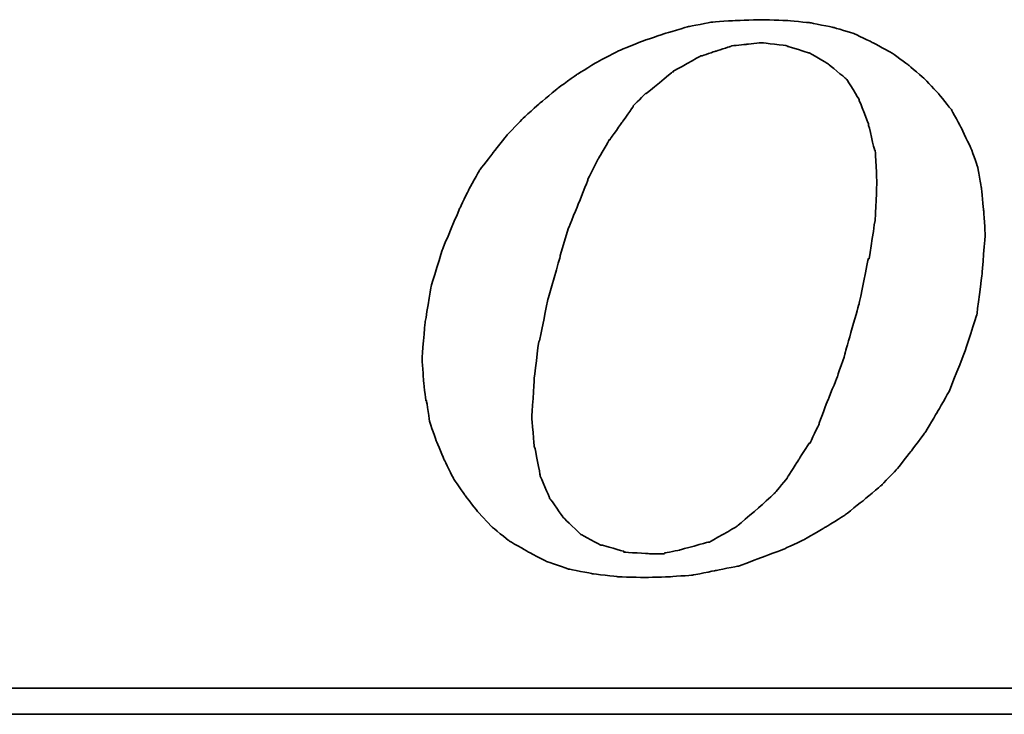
# Model space of a CAD drawing. Header units: millimetres. Extents: x 856 to 1271, y 121 to 254.
# Tile 33 of 51: x 1168.31 to 1173.12, y 160.51 to 163.9. Entities that reach past the tile are written whole.
import ezdxf

# ---------------------------------------------------------------- set-up
doc = ezdxf.new("R2010")
doc.units = ezdxf.units.MM
doc.layers.add('DIM', color=4, linetype='CONTINUOUS')
doc.layers.add('layer 1', color=7, linetype='CONTINUOUS')

# ---------------------------------------------------------------- blocks, each defined once
blk = doc.blocks.new('TBI MOTION logo(完整正式版)')
at = {"layer": 'layer 1', "color": 22, "lineweight": 35}
for points, knots in [([(-11.34375, -6.98375), (-11.34375, -6.98375), (-10.91375, -7.43875), (-10.91375, -7.43875), (-10.91375, -7.43875), (-10.91375, -7.43875), (-10.38625, -7.87125), (-10.38625, -7.87125), (-10.38625, -7.87125), (-10.38625, -7.87125), (-9.81125, -8.20375), (-9.81125, -8.20375), (-9.81125, -8.20375), (-9.81125, -8.20375), (-9.21125, -8.51875), (-9.21125, -8.51875), (-9.21125, -8.51875), (-9.21125, -8.51875), (-8.51625, -8.75875), (-8.51625, -8.75875), (-8.51625, -8.75875), (-8.51625, -8.75875), (-7.77125, -8.90375), (-7.77125, -8.90375), (-7.77125, -8.90375), (-7.77125, -8.90375), (-6.97875, -8.99875), (-6.97875, -8.99875), (-6.97875, -8.99875), (-6.97875, -8.99875), (-6.14125, -9.02375), (-6.14125, -9.02375), (-6.14125, -9.02375), (-6.14125, -9.02375), (-5.37125, -8.99875), (-5.37125, -8.99875), (-5.37125, -8.99875), (-5.37125, -8.99875), (-4.65375, -8.94875), (-4.65375, -8.94875), (-4.65375, -8.94875), (-4.65375, -8.94875), (-3.93375, -8.80625), (-3.93375, -8.80625), (-3.93375, -8.80625), (-3.93375, -8.80625), (-3.21375, -8.66375), (-3.21375, -8.66375), (-3.21375, -8.66375), (-3.21375, -8.66375), (-2.49375, -8.39875), (-2.49375, -8.39875), (-2.49375, -8.39875), (-2.49375, -8.39875), (-1.79875, -8.13375), (-1.79875, -8.13375), (-1.79875, -8.13375), (-1.79875, -8.13375), (-1.17375, -7.84375), (-1.17375, -7.84375), (-1.17375, -7.84375), (-1.17375, -7.84375), (-0.52375, -7.46375), (-0.52375, -7.46375), (-0.52375, -7.46375), (-0.52375, -7.46375), (0.10124, -7.07875), (0.10124, -7.07875), (0.10124, -7.07875), (0.10124, -7.07875), (0.67625, -6.62375), (0.67625, -6.62375), (0.67625, -6.62375), (0.67625, -6.62375), (1.24874, -6.14375), (1.24874, -6.14375), (1.24874, -6.14375), (1.24874, -6.14375), (1.72874, -5.64125), (1.72874, -5.64125), (1.72874, -5.64125), (1.72874, -5.64125), (2.18624, -5.06375), (2.18624, -5.06375), (2.18624, -5.06375), (2.18624, -5.06375), (2.61625, -4.48874), (2.61625, -4.48874), (2.61625, -4.48874), (2.61625, -4.48874), (3.00125, -3.83874), (3.00125, -3.83874), (3.00125, -3.83874), (3.00125, -3.83874), (3.36124, -3.21374), (3.36124, -3.21374), (3.36124, -3.21374), (3.36124, -3.21374), (3.84374, -1.99125), (3.84374, -1.99125), (3.84374, -1.99125), (3.84374, -1.99125), (4.22625, -0.81875), (4.22625, -0.81875), (4.22625, -0.81875), (4.22625, -0.81875), (4.39125, 0.45624), (4.39125, 0.45624), (4.39125, 0.45624), (4.39125, 0.45624), (4.48874, 1.70124), (4.48874, 1.70124), (4.48874, 1.70124), (4.48874, 1.70124), (4.43874, 2.44625), (4.43874, 2.44625), (4.43874, 2.44625), (4.43874, 2.44625), (4.36874, 3.14125), (4.36874, 3.14125), (4.36874, 3.14125), (4.36874, 3.14125), (4.25125, 3.81125), (4.25125, 3.81125), (4.25125, 3.81125), (4.25125, 3.81125), (4.03124, 4.41125), (4.03124, 4.41125), (4.03124, 4.41125), (4.03124, 4.41125), (3.74374, 5.01125), (3.74374, 5.01125), (3.74374, 5.01125), (3.74374, 5.01125), (3.43124, 5.58875), (3.43124, 5.58875), (3.43124, 5.58875), (3.43124, 5.58875), (3.02625, 6.09125), (3.02625, 6.09125), (3.02625, 6.09125), (3.02625, 6.09125), (2.59374, 6.54875), (2.59374, 6.54875), (2.59374, 6.54875), (2.59374, 6.54875), (2.09124, 6.98125), (2.09124, 6.98125), (2.09124, 6.98125), (2.09124, 6.98125), (1.56124, 7.36625), (1.56124, 7.36625), (1.56124, 7.36625), (1.56124, 7.36625), (0.98624, 7.67625), (0.98624, 7.67625), (0.98624, 7.67625), (0.98624, 7.67625), (0.38624, 7.96375), (0.38624, 7.96375), (0.38624, 7.96375), (0.38624, 7.96375), (-0.25875, 8.15625), (-0.25875, 8.15625), (-0.25875, 8.15625), (-0.25875, 8.15625), (-0.98125, 8.30125), (-0.98125, 8.30125), (-0.98125, 8.30125), (-0.98125, 8.30125), (-1.70124, 8.37125), (-1.70124, 8.37125), (-1.70124, 8.37125), (-1.70124, 8.37125), (-2.49375, 8.39624), (-2.49375, 8.39624), (-2.49375, 8.39624), (-2.49375, 8.39624), (-3.28625, 8.37125), (-3.28625, 8.37125), (-3.28625, 8.37125), (-3.28625, 8.37125), (-4.05125, 8.32125), (-4.05125, 8.32125), (-4.05125, 8.32125), (-4.05125, 8.32125), (-4.77375, 8.18125), (-4.77375, 8.18125), (-4.77375, 8.18125), (-4.77375, 8.18125), (-5.51625, 7.96375), (-5.51625, 7.96375), (-5.51625, 7.96375), (-5.51625, 7.96375), (-6.21125, 7.72625), (-6.21125, 7.72625), (-6.21125, 7.72625), (-6.21125, 7.72625), (-6.92875, 7.43625), (-6.92875, 7.43625), (-6.92875, 7.43625), (-6.92875, 7.43625), (-7.57875, 7.10125), (-7.57875, 7.10125), (-7.57875, 7.10125), (-7.57875, 7.10125), (-8.24875, 6.69125), (-8.24875, 6.69125), (-8.24875, 6.69125), (-8.24875, 6.69125), (-8.84875, 6.26125), (-8.84875, 6.26125), (-8.84875, 6.26125), (-8.84875, 6.26125), (-9.42625, 5.78125), (-9.42625, 5.78125), (-9.42625, 5.78125), (-9.42625, 5.78125), (-9.95375, 5.30125), (-9.95375, 5.30125), (-9.95375, 5.30125), (-9.95375, 5.30125), (-10.43375, 4.79624), (-10.43375, 4.79624), (-10.43375, 4.79624), (-10.43375, 4.79624), (-10.88875, 4.22125), (-10.88875, 4.22125), (-10.88875, 4.22125), (-10.88875, 4.22125), (-11.29875, 3.69375), (-11.29875, 3.69375), (-11.29875, 3.69375), (-11.29875, 3.69375), (-11.63375, 3.09125), (-11.63375, 3.09125), (-11.63375, 3.09125), (-11.63375, 3.09125), (-11.91875, 2.49625), (-11.91875, 2.49625), (-11.91875, 2.49625), (-11.91875, 2.49625), (-12.44875, 1.24625), (-12.44875, 1.24625), (-12.44875, 1.24625), (-12.44875, 1.24625), (-12.80875, 0.06874), (-12.80875, 0.06874), (-12.80875, 0.06874), (-12.80875, 0.06874), (-12.99875, -1.07875), (-12.99875, -1.07875), (-12.99875, -1.07875), (-12.99875, -1.07875), (-13.09375, -2.18375), (-13.09375, -2.18375), (-13.09375, -2.18375), (-13.09375, -2.18375), (-13.04875, -2.85375), (-13.04875, -2.85375), (-13.04875, -2.85375), (-13.04875, -2.85375), (-12.97375, -3.50375), (-12.97375, -3.50375), (-12.97375, -3.50375), (-12.97375, -3.50375), (-12.95375, -3.50375), (-12.95375, -3.50375), (-12.95375, -3.50375), (-12.95375, -3.50375), (-12.85375, -4.17375), (-12.85375, -4.17375), (-12.85375, -4.17375), (-12.85375, -4.17375), (-12.63875, -4.77624), (-12.63875, -4.77624), (-12.63875, -4.77624), (-12.63875, -4.77624), (-12.39875, -5.35125), (-12.39875, -5.35125), (-12.39875, -5.35125), (-12.39875, -5.35125), (-12.11375, -5.92875), (-12.11375, -5.92875), (-12.11375, -5.92875), (-12.11375, -5.92875), (-11.75375, -6.45375), (-11.75375, -6.45375), (-11.75375, -6.45375), (-11.75375, -6.45375), (-11.34375, -6.98375), (-11.34375, -6.98375)], [0, 0, 0, 0, 0.01369863, 0.01369863, 0.01369863, 0.01369864, 0.02739726, 0.02739726, 0.02739726, 0.02739727, 0.04109589, 0.04109589, 0.04109589, 0.0410959, 0.05479452, 0.05479452, 0.05479452, 0.05479453, 0.06849315, 0.06849315, 0.06849315, 0.06849316, 0.08219178, 0.08219178, 0.08219178, 0.08219179, 0.09589041, 0.09589041, 0.09589041, 0.09589042, 0.10958904, 0.10958904, 0.10958904, 0.10958905, 0.12328767, 0.12328767, 0.12328767, 0.12328768, 0.1369863, 0.1369863, 0.1369863, 0.13698631, 0.15068493, 0.15068493, 0.15068493, 0.15068494, 0.16438356, 0.16438356, 0.16438356, 0.16438357, 0.17808219, 0.17808219, 0.17808219, 0.1780822, 0.19178082, 0.19178082, 0.19178082, 0.19178083, 0.20547945, 0.20547945, 0.20547945, 0.20547946, 0.21917808, 0.21917808, 0.21917808, 0.21917809, 0.23287671, 0.23287671, 0.23287671, 0.23287672, 0.24657534, 0.24657534, 0.24657534, 0.24657535, 0.26027397, 0.26027397, 0.26027397, 0.26027398, 0.2739726, 0.2739726, 0.2739726, 0.27397261, 0.28767123, 0.28767123, 0.28767123, 0.28767124, 0.30136986, 0.30136986, 0.30136986, 0.30136987, 0.31506849, 0.31506849, 0.31506849, 0.3150685, 0.32876712, 0.32876712, 0.32876712, 0.32876713, 0.34246575, 0.34246575, 0.34246575, 0.34246576, 0.35616438, 0.35616438, 0.35616438, 0.35616439, 0.36986301, 0.36986301, 0.36986301, 0.36986302, 0.38356164, 0.38356164, 0.38356164, 0.38356165, 0.39726027, 0.39726027, 0.39726027, 0.39726028, 0.4109589, 0.4109589, 0.4109589, 0.41095891, 0.42465753, 0.42465753, 0.42465753, 0.42465754, 0.43835616, 0.43835616, 0.43835616, 0.43835617, 0.45205479, 0.45205479, 0.45205479, 0.4520548, 0.46575342, 0.46575342, 0.46575342, 0.46575343, 0.47945205, 0.47945205, 0.47945205, 0.47945206, 0.49315068, 0.49315068, 0.49315068, 0.49315069, 0.50684932, 0.50684932, 0.50684932, 0.50684933, 0.52054795, 0.52054795, 0.52054795, 0.52054796, 0.53424658, 0.53424658, 0.53424658, 0.53424659, 0.54794521, 0.54794521, 0.54794521, 0.54794522, 0.56164384, 0.56164384, 0.56164384, 0.56164385, 0.57534247, 0.57534247, 0.57534247, 0.57534248, 0.5890411, 0.5890411, 0.5890411, 0.58904111, 0.60273973, 0.60273973, 0.60273973, 0.60273974, 0.61643836, 0.61643836, 0.61643836, 0.61643837, 0.63013699, 0.63013699, 0.63013699, 0.630137, 0.64383562, 0.64383562, 0.64383562, 0.64383563, 0.65753425, 0.65753425, 0.65753425, 0.65753426, 0.67123288, 0.67123288, 0.67123288, 0.67123289, 0.68493151, 0.68493151, 0.68493151, 0.68493152, 0.69863014, 0.69863014, 0.69863014, 0.69863015, 0.71232877, 0.71232877, 0.71232877, 0.71232878, 0.7260274, 0.7260274, 0.7260274, 0.72602741, 0.73972603, 0.73972603, 0.73972603, 0.73972604, 0.75342466, 0.75342466, 0.75342466, 0.75342467, 0.76712329, 0.76712329, 0.76712329, 0.7671233, 0.78082192, 0.78082192, 0.78082192, 0.78082193, 0.79452055, 0.79452055, 0.79452055, 0.79452056, 0.80821918, 0.80821918, 0.80821918, 0.80821919, 0.82191781, 0.82191781, 0.82191781, 0.82191782, 0.83561644, 0.83561644, 0.83561644, 0.83561645, 0.84931507, 0.84931507, 0.84931507, 0.84931508, 0.8630137, 0.8630137, 0.8630137, 0.86301371, 0.87671233, 0.87671233, 0.87671233, 0.87671234, 0.89041096, 0.89041096, 0.89041096, 0.89041097, 0.90410959, 0.90410959, 0.90410959, 0.9041096, 0.91780822, 0.91780822, 0.91780822, 0.91780823, 0.93150685, 0.93150685, 0.93150685, 0.93150686, 0.94520548, 0.94520548, 0.94520548, 0.94520549, 0.95890411, 0.95890411, 0.95890411, 0.95890412, 0.97260274, 0.97260274, 0.97260274, 0.97260275, 0.98630137, 0.98630137, 0.98630137, 0.98630138, 1, 1, 1, 1]), ([(-8.77875, 1.03124), (-8.77875, 1.03124), (-8.51625, 1.89625), (-8.51625, 1.89625), (-8.51625, 1.89625), (-8.51625, 1.89625), (-8.20375, 2.66375), (-8.20375, 2.66375), (-8.20375, 2.66375), (-8.20375, 2.66375), (-7.91625, 3.38125), (-7.91625, 3.38125), (-7.91625, 3.38125), (-7.91625, 3.38125), (-7.91625, 3.40624), (-7.91625, 3.40624), (-7.91625, 3.40624), (-7.91625, 3.40624), (-7.57875, 4.07624), (-7.57875, 4.07624), (-7.57875, 4.07624), (-7.57875, 4.07624), (-7.24375, 4.65125), (-7.24375, 4.65125), (-7.24375, 4.65125), (-7.24375, 4.65125), (-7.21875, 4.65125), (-7.21875, 4.65125), (-7.21875, 4.65125), (-7.21875, 4.65125), (-7.21875, 4.67624), (-7.21875, 4.67624), (-7.21875, 4.67624), (-7.21875, 4.67624), (-6.83625, 5.20375), (-6.83625, 5.20375), (-6.83625, 5.20375), (-6.83625, 5.20375), (-6.49875, 5.68625), (-6.49875, 5.68625), (-6.49875, 5.68625), (-6.49875, 5.68625), (-6.49875, 5.70625), (-6.49875, 5.70625), (-6.49875, 5.70625), (-6.49875, 5.70625), (-6.11625, 6.09125), (-6.11625, 6.09125), (-6.11625, 6.09125), (-6.11625, 6.09125), (-6.09125, 6.09125), (-6.09125, 6.09125), (-6.09125, 6.09125), (-6.09125, 6.09125), (-5.27375, 6.76625), (-5.27375, 6.76625), (-5.27375, 6.76625), (-5.27375, 6.76625), (-5.24875, 6.76625), (-5.24875, 6.76625), (-5.24875, 6.76625), (-5.24875, 6.76625), (-5.24875, 6.78625), (-5.24875, 6.78625), (-5.24875, 6.78625), (-5.24875, 6.78625), (-4.38875, 7.26624), (-4.38875, 7.26624), (-4.38875, 7.26624), (-4.38875, 7.26624), (-4.36125, 7.26624), (-4.36125, 7.26624), (-4.36125, 7.26624), (-4.36125, 7.26624), (-3.93375, 7.41125), (-3.93375, 7.41125), (-3.93375, 7.41125), (-3.93375, 7.41125), (-3.47375, 7.55625), (-3.47375, 7.55625), (-3.47375, 7.55625), (-3.47375, 7.55625), (-3.45375, 7.55625), (-3.45375, 7.55625), (-3.45375, 7.55625), (-3.45375, 7.55625), (-3.42875, 7.58124), (-3.42875, 7.58124), (-3.42875, 7.58124), (-3.42875, 7.58124), (-2.97375, 7.62625), (-2.97375, 7.62625), (-2.97375, 7.62625), (-2.97375, 7.62625), (-2.49375, 7.67625), (-2.49375, 7.67625), (-2.49375, 7.67625), (-2.49375, 7.67625), (-2.46875, 7.67625), (-2.46875, 7.67625), (-2.46875, 7.67625), (-2.46875, 7.67625), (-1.70124, 7.58124), (-1.70124, 7.58124), (-1.70124, 7.58124), (-1.70124, 7.58124), (-1.67875, 7.55625), (-1.67875, 7.55625), (-1.67875, 7.55625), (-1.67875, 7.55625), (-1.65375, 7.55625), (-1.65375, 7.55625), (-1.65375, 7.55625), (-1.65375, 7.55625), (-1.03125, 7.36625), (-1.03125, 7.36625), (-1.03125, 7.36625), (-1.03125, 7.36625), (-1.00625, 7.36625), (-1.00625, 7.36625), (-1.00625, 7.36625), (-1.00625, 7.36625), (-0.43124, 7.02624), (-0.43124, 7.02624), (-0.43124, 7.02624), (-0.43124, 7.02624), (-0.40625, 7.00624), (-0.40625, 7.00624), (-0.40625, 7.00624), (-0.40625, 7.00624), (0.12124, 6.57124), (0.12124, 6.57124), (0.12124, 6.57124), (0.12124, 6.57124), (0.14624, 6.54875), (0.14624, 6.54875), (0.14624, 6.54875), (0.14624, 6.54875), (0.17124, 6.52375), (0.17124, 6.52375), (0.17124, 6.52375), (0.17124, 6.52375), (0.55625, 5.89875), (0.55625, 5.89875), (0.55625, 5.89875), (0.55625, 5.89875), (0.55625, 5.87625), (0.55625, 5.87625), (0.55625, 5.87625), (0.55625, 5.87625), (0.84124, 5.15625), (0.84124, 5.15625), (0.84124, 5.15625), (0.84124, 5.15625), (0.84124, 5.13125), (0.84124, 5.13125), (0.84124, 5.13125), (0.84124, 5.13125), (1.03624, 4.31875), (1.03624, 4.31875), (1.03624, 4.31875), (1.03624, 4.31875), (1.05624, 4.31875), (1.05624, 4.31875), (1.05624, 4.31875), (1.05624, 4.31875), (1.05624, 4.29125), (1.05624, 4.29125), (1.05624, 4.29125), (1.05624, 4.29125), (1.10625, 3.33125), (1.10625, 3.33125), (1.10625, 3.33125), (1.10625, 3.33125), (1.10625, 3.30875), (1.10625, 3.30875), (1.10625, 3.30875), (1.10625, 3.30875), (1.05624, 2.20624), (1.05624, 2.20624), (1.05624, 2.20624), (1.05624, 2.20624), (1.05624, 2.18124), (1.05624, 2.18124), (1.05624, 2.18124), (1.05624, 2.18124), (0.86624, 0.93624), (0.86624, 0.93624), (0.86624, 0.93624), (0.86624, 0.93624), (0.84124, 0.93624), (0.84124, 0.93624), (0.84124, 0.93624), (0.84124, 0.93624), (0.55625, -0.45874), (0.55625, -0.45874), (0.55625, -0.45874), (0.55625, -0.45874), (0.12124, -1.99125), (0.12124, -1.99125), (0.12124, -1.99125), (0.12124, -1.99125), (0.12124, -2.01874), (0.12124, -2.01874), (0.12124, -2.01874), (0.12124, -2.01874), (-0.13874, -2.78375), (-0.13874, -2.78375), (-0.13874, -2.78375), (-0.13874, -2.78375), (-0.43124, -3.50375), (-0.43124, -3.50375), (-0.43124, -3.50375), (-0.43124, -3.50375), (-0.69375, -4.19875), (-0.69375, -4.19875), (-0.69375, -4.19875), (-0.69375, -4.19875), (-0.69375, -4.22375), (-0.69375, -4.22375), (-0.69375, -4.22375), (-0.69375, -4.22375), (-0.98125, -4.82374), (-0.98125, -4.82374), (-0.98125, -4.82374), (-0.98125, -4.82374), (-1.00625, -4.82374), (-1.00625, -4.82374), (-1.00625, -4.82374), (-1.00625, -4.82374), (-1.33875, -5.35125), (-1.33875, -5.35125), (-1.33875, -5.35125), (-1.33875, -5.35125), (-1.67875, -5.87875), (-1.67875, -5.87875), (-1.67875, -5.87875), (-1.67875, -5.87875), (-1.67875, -5.90375), (-1.67875, -5.90375), (-1.67875, -5.90375), (-1.67875, -5.90375), (-2.05875, -6.35875), (-2.05875, -6.35875), (-2.05875, -6.35875), (-2.05875, -6.35875), (-2.08375, -6.38375), (-2.08375, -6.38375), (-2.08375, -6.38375), (-2.08375, -6.38375), (-2.46875, -6.74375), (-2.46875, -6.74375), (-2.46875, -6.74375), (-2.46875, -6.74375), (-3.25875, -7.41625), (-3.25875, -7.41625), (-3.25875, -7.41625), (-3.25875, -7.41625), (-3.28625, -7.43875), (-3.28625, -7.43875), (-3.28625, -7.43875), (-3.28625, -7.43875), (-4.12375, -7.91875), (-4.12375, -7.91875), (-4.12375, -7.91875), (-4.12375, -7.91875), (-4.14875, -7.91875), (-4.14875, -7.91875), (-4.14875, -7.91875), (-4.14875, -7.91875), (-4.17125, -7.91875), (-4.17125, -7.91875), (-4.17125, -7.91875), (-4.17125, -7.91875), (-5.03375, -8.15875), (-5.03375, -8.15875), (-5.03375, -8.15875), (-5.03375, -8.15875), (-5.51625, -8.25625), (-5.51625, -8.25625), (-5.51625, -8.25625), (-5.51625, -8.25625), (-5.54125, -8.27875), (-5.54125, -8.27875), (-5.54125, -8.27875), (-5.54125, -8.27875), (-5.56375, -8.27875), (-5.56375, -8.27875), (-5.56375, -8.27875), (-5.56375, -8.27875), (-5.99625, -8.27875), (-5.99625, -8.27875), (-5.99625, -8.27875), (-5.99625, -8.27875), (-6.76375, -8.23125), (-6.76375, -8.23125), (-6.76375, -8.23125), (-6.76375, -8.23125), (-6.78875, -8.23125), (-6.78875, -8.23125), (-6.78875, -8.23125), (-6.78875, -8.23125), (-6.78875, -8.20375), (-6.78875, -8.20375), (-6.78875, -8.20375), (-6.78875, -8.20375), (-7.45875, -8.01375), (-7.45875, -8.01375), (-7.45875, -8.01375), (-7.45875, -8.01375), (-7.48375, -8.01375), (-7.48375, -8.01375), (-7.48375, -8.01375), (-7.48375, -8.01375), (-7.50875, -8.01375), (-7.50875, -8.01375), (-7.50875, -8.01375), (-7.50875, -8.01375), (-8.13125, -7.67875), (-8.13125, -7.67875), (-8.13125, -7.67875), (-8.13125, -7.67875), (-8.15625, -7.65375), (-8.15625, -7.65375), (-8.15625, -7.65375), (-8.15625, -7.65375), (-8.65875, -7.17375), (-8.65875, -7.17375), (-8.65875, -7.17375), (-8.65875, -7.17375), (-8.68375, -7.14875), (-8.68375, -7.14875), (-8.68375, -7.14875), (-8.68375, -7.14875), (-9.08875, -6.57375), (-9.08875, -6.57375), (-9.08875, -6.57375), (-9.08875, -6.57375), (-9.11375, -6.54875), (-9.11375, -6.54875), (-9.11375, -6.54875), (-9.11375, -6.54875), (-9.11375, -6.52875), (-9.11375, -6.52875), (-9.11375, -6.52875), (-9.11375, -6.52875), (-9.40375, -5.85375), (-9.40375, -5.85375), (-9.40375, -5.85375), (-9.40375, -5.85375), (-9.40375, -5.82875), (-9.40375, -5.82875), (-9.40375, -5.82875), (-9.40375, -5.82875), (-9.56875, -4.96875), (-9.56875, -4.96875), (-9.56875, -4.96875), (-9.56875, -4.96875), (-9.59375, -4.94375), (-9.59375, -4.94375), (-9.59375, -4.94375), (-9.59375, -4.94375), (-9.66375, -4.03375), (-9.66375, -4.03375), (-9.66375, -4.03375), (-9.66375, -4.03375), (-9.66375, -4.00875), (-9.66375, -4.00875), (-9.66375, -4.00875), (-9.66375, -4.00875), (-9.59375, -2.85375), (-9.59375, -2.85375), (-9.59375, -2.85375), (-9.59375, -2.85375), (-9.45125, -1.65875), (-9.45125, -1.65875), (-9.45125, -1.65875), (-9.45125, -1.65875), (-9.42625, -1.63375), (-9.42625, -1.63375), (-9.42625, -1.63375), (-9.42625, -1.63375), (-9.16125, -0.33875), (-9.16125, -0.33875), (-9.16125, -0.33875), (-9.16125, -0.33875), (-8.77875, 1.00624), (-8.77875, 1.00624), (-8.77875, 1.00624), (-8.77875, 1.00624), (-8.77875, 1.03124), (-8.77875, 1.03124)], [0, 0, 0, 0, 0.01020408, 0.01020408, 0.01020408, 0.01020409, 0.02040816, 0.02040816, 0.02040816, 0.02040817, 0.03061224, 0.03061224, 0.03061224, 0.03061225, 0.04081633, 0.04081633, 0.04081633, 0.04081634, 0.05102041, 0.05102041, 0.05102041, 0.05102042, 0.06122449, 0.06122449, 0.06122449, 0.0612245, 0.07142857, 0.07142857, 0.07142857, 0.07142858, 0.08163265, 0.08163265, 0.08163265, 0.08163266, 0.09183673, 0.09183673, 0.09183673, 0.09183674, 0.10204082, 0.10204082, 0.10204082, 0.10204083, 0.1122449, 0.1122449, 0.1122449, 0.11224491, 0.12244898, 0.12244898, 0.12244898, 0.12244899, 0.13265306, 0.13265306, 0.13265306, 0.13265307, 0.14285714, 0.14285714, 0.14285714, 0.14285715, 0.15306122, 0.15306122, 0.15306122, 0.15306123, 0.16326531, 0.16326531, 0.16326531, 0.16326532, 0.17346939, 0.17346939, 0.17346939, 0.1734694, 0.18367347, 0.18367347, 0.18367347, 0.18367348, 0.19387755, 0.19387755, 0.19387755, 0.19387756, 0.20408163, 0.20408163, 0.20408163, 0.20408164, 0.21428571, 0.21428571, 0.21428571, 0.21428572, 0.2244898, 0.2244898, 0.2244898, 0.22448981, 0.23469388, 0.23469388, 0.23469388, 0.23469389, 0.24489796, 0.24489796, 0.24489796, 0.24489797, 0.25510204, 0.25510204, 0.25510204, 0.25510205, 0.26530612, 0.26530612, 0.26530612, 0.26530613, 0.2755102, 0.2755102, 0.2755102, 0.27551021, 0.28571429, 0.28571429, 0.28571429, 0.2857143, 0.29591837, 0.29591837, 0.29591837, 0.29591838, 0.30612245, 0.30612245, 0.30612245, 0.30612246, 0.31632653, 0.31632653, 0.31632653, 0.31632654, 0.32653061, 0.32653061, 0.32653061, 0.32653062, 0.33673469, 0.33673469, 0.33673469, 0.3367347, 0.34693878, 0.34693878, 0.34693878, 0.34693879, 0.35714286, 0.35714286, 0.35714286, 0.35714287, 0.36734694, 0.36734694, 0.36734694, 0.36734695, 0.37755102, 0.37755102, 0.37755102, 0.37755103, 0.3877551, 0.3877551, 0.3877551, 0.38775511, 0.39795918, 0.39795918, 0.39795918, 0.39795919, 0.40816327, 0.40816327, 0.40816327, 0.40816328, 0.41836735, 0.41836735, 0.41836735, 0.41836736, 0.42857143, 0.42857143, 0.42857143, 0.42857144, 0.43877551, 0.43877551, 0.43877551, 0.43877552, 0.44897959, 0.44897959, 0.44897959, 0.4489796, 0.45918367, 0.45918367, 0.45918367, 0.45918368, 0.46938776, 0.46938776, 0.46938776, 0.46938777, 0.47959184, 0.47959184, 0.47959184, 0.47959185, 0.48979592, 0.48979592, 0.48979592, 0.48979593, 0.5, 0.5, 0.5, 0.50000001, 0.51020408, 0.51020408, 0.51020408, 0.51020409, 0.52040816, 0.52040816, 0.52040816, 0.52040817, 0.53061224, 0.53061224, 0.53061224, 0.53061225, 0.54081633, 0.54081633, 0.54081633, 0.54081634, 0.55102041, 0.55102041, 0.55102041, 0.55102042, 0.56122449, 0.56122449, 0.56122449, 0.5612245, 0.57142857, 0.57142857, 0.57142857, 0.57142858, 0.58163265, 0.58163265, 0.58163265, 0.58163266, 0.59183673, 0.59183673, 0.59183673, 0.59183674, 0.60204082, 0.60204082, 0.60204082, 0.60204083, 0.6122449, 0.6122449, 0.6122449, 0.61224491, 0.62244898, 0.62244898, 0.62244898, 0.62244899, 0.63265306, 0.63265306, 0.63265306, 0.63265307, 0.64285714, 0.64285714, 0.64285714, 0.64285715, 0.65306122, 0.65306122, 0.65306122, 0.65306123, 0.66326531, 0.66326531, 0.66326531, 0.66326532, 0.67346939, 0.67346939, 0.67346939, 0.6734694, 0.68367347, 0.68367347, 0.68367347, 0.68367348, 0.69387755, 0.69387755, 0.69387755, 0.69387756, 0.70408163, 0.70408163, 0.70408163, 0.70408164, 0.71428571, 0.71428571, 0.71428571, 0.71428572, 0.7244898, 0.7244898, 0.7244898, 0.72448981, 0.73469388, 0.73469388, 0.73469388, 0.73469389, 0.74489796, 0.74489796, 0.74489796, 0.74489797, 0.75510204, 0.75510204, 0.75510204, 0.75510205, 0.76530612, 0.76530612, 0.76530612, 0.76530613, 0.7755102, 0.7755102, 0.7755102, 0.77551021, 0.78571429, 0.78571429, 0.78571429, 0.7857143, 0.79591837, 0.79591837, 0.79591837, 0.79591838, 0.80612245, 0.80612245, 0.80612245, 0.80612246, 0.81632653, 0.81632653, 0.81632653, 0.81632654, 0.82653061, 0.82653061, 0.82653061, 0.82653062, 0.83673469, 0.83673469, 0.83673469, 0.8367347, 0.84693878, 0.84693878, 0.84693878, 0.84693879, 0.85714286, 0.85714286, 0.85714286, 0.85714287, 0.86734694, 0.86734694, 0.86734694, 0.86734695, 0.87755102, 0.87755102, 0.87755102, 0.87755103, 0.8877551, 0.8877551, 0.8877551, 0.88775511, 0.89795918, 0.89795918, 0.89795918, 0.89795919, 0.90816327, 0.90816327, 0.90816327, 0.90816328, 0.91836735, 0.91836735, 0.91836735, 0.91836736, 0.92857143, 0.92857143, 0.92857143, 0.92857144, 0.93877551, 0.93877551, 0.93877551, 0.93877552, 0.94897959, 0.94897959, 0.94897959, 0.9489796, 0.95918367, 0.95918367, 0.95918367, 0.95918368, 0.96938776, 0.96938776, 0.96938776, 0.96938777, 0.97959184, 0.97959184, 0.97959184, 0.97959185, 0.98979592, 0.98979592, 0.98979592, 0.98979593, 1, 1, 1, 1]), ([(75.90875, -9.47875), (75.90875, -9.47875), (75.90875, -12.28625), (75.90875, -12.28625), (75.90875, -12.28625), (75.90875, -12.28625), (75.90875, -12.47875), (75.90875, -12.47875), (75.90875, -12.47875), (75.90875, -12.47875), (75.71625, -12.47875), (75.71625, -12.47875), (75.71625, -12.47875), (75.71625, -12.47875), (-88.32875, -12.47875), (-88.32875, -12.47875), (-88.32875, -12.47875), (-88.32875, -12.47875), (-88.32875, -13.29375), (-88.32875, -13.29375), (-88.32875, -13.29375), (-88.32875, -13.29375), (82.89125, -13.29375), (82.89125, -13.29375), (82.89125, -13.29375), (82.89125, -13.29375), (75.90875, -9.47875), (75.90875, -9.47875)], [0, 0, 0, 0, 0.14285714, 0.14285714, 0.14285714, 0.14285715, 0.28571429, 0.28571429, 0.28571429, 0.2857143, 0.42857143, 0.42857143, 0.42857143, 0.42857144, 0.57142857, 0.57142857, 0.57142857, 0.57142858, 0.71428571, 0.71428571, 0.71428571, 0.71428572, 0.85714286, 0.85714286, 0.85714286, 0.85714287, 1, 1, 1, 1])]:
    blk.add_open_spline(points, degree=3, knots=knots, dxfattribs=at)

msp = doc.modelspace()

# ---------------------------------------------------------------- block references
at = {"layer": 'DIM', "color": 7, "xscale": 0.1563722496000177, "yscale": 0.1563722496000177, "zscale": 0.1563722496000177}
msp.add_blockref('TBI MOTION logo(完整正式版)', (1172.3213, 162.5909), dxfattribs=at)

doc.saveas('drawing.dxf')
